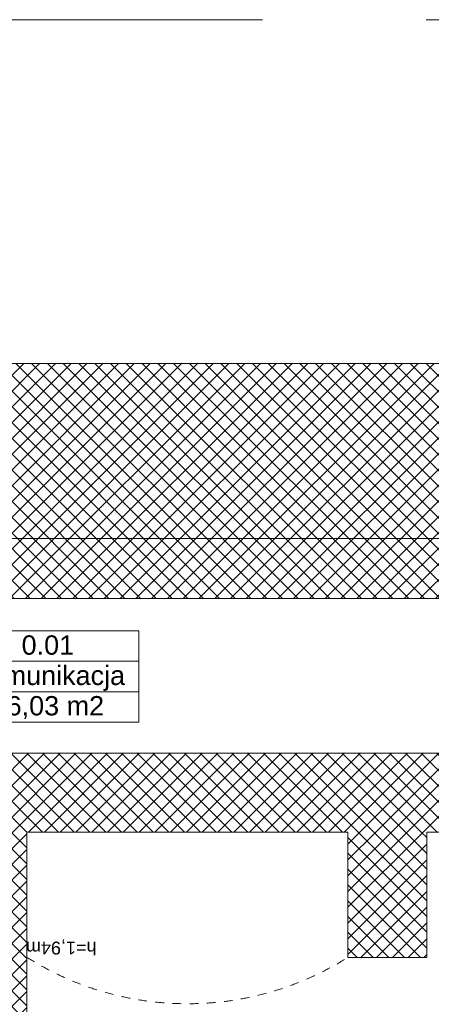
# Model space of a CAD drawing. Header units: millimetres. Extents: x 309006 to 595006, y -33000 to 67000.
# Tile 5 of 55: x 353777 to 356175, y 4451 to 10186. Entities that reach past the tile are written whole.
import ezdxf
from ezdxf.enums import TextEntityAlignment as Align

# ---------------------------------------------------------------- set-up
doc = ezdxf.new("R2010")
doc.units = ezdxf.units.MM
doc.header["$MEASUREMENT"] = 0
doc.linetypes.add('DASHED', pattern=[19.05, 12.7, -6.35])
doc.linetypes.add('Przerywana 1_100', pattern=[100, 50, -50])
for name, color, linetype, lineweight in [('Metryczki pomieszczeń ArchiCADa_Nr_pióra__6', 7, 'Continuous', 13), ('Opisy_Nr_pióra__120', 7, 'Continuous', 5), ('PU_opisy_wk', 3, 'Continuous', 25), ('Stropy_Nr_pióra__6', 7, 'Continuous', 13), ('Ściany_Nr_pióra__21', 7, 'Continuous', 50)]:
    doc.layers.add(name, color=color, linetype=linetype, lineweight=lineweight)
doc.layers.add('Opisy', color=7, linetype='Continuous')
doc.layers.add('Wymiary', color=7, linetype='Continuous')
doc.layers.add('Stropy_Nr_pióra__82', color=7, linetype='Continuous', lineweight=5, true_color=0x4b4b4b)
doc.layers.add('Ściany_Nr_pióra__102', color=7, linetype='Continuous', lineweight=5, true_color=0x8c8c8c)
doc.styles.add('GENERATED_STYLE_1', font='arial.ttf')
doc.styles.add('GENERATED_STYLE_2', font='arial.ttf')
doc.styles.add('GENERATED_STYLE_4', font='arial.ttf')
pattern_1 = [(135, (366601.16, -272436.916), (-45.961939, -45.961939), []), (225, (366601.16, -272436.916), (-45.961939, 45.961939), [])]

# ---------------------------------------------------------------- blocks, each defined once
blk = doc.blocks.new('Komunikacja_0.01_37', base_point=(277411.2, 6721.2))
at = {"layer": 'Metryczki pomieszczeń ArchiCADa_Nr_pióra__6', "linetype": 'Continuous'}
for p, q in [((276881.4, 6986.3), (277941.1, 6986.3)), ((276881.4, 6809.6), (276881.4, 6986.3)), ((277941.1, 6986.3), (277941.1, 6809.6)), ((277941.1, 6809.6), (276881.4, 6809.6)), ((276881.4, 6809.6), (277941.1, 6809.6)), ((276881.4, 6632.8), (276881.4, 6809.6)), ((277941.1, 6809.6), (277941.1, 6632.8)), ((277941.1, 6632.8), (276881.4, 6632.8)), ((276881.4, 6632.8), (277941.1, 6632.8)), ((276881.4, 6456), (276881.4, 6632.8)), ((277941.1, 6632.8), (277941.1, 6456)), ((277941.1, 6456), (276881.4, 6456))]:
    blk.add_line(p, q, dxfattribs=at)
at = {"layer": 'Metryczki pomieszczeń ArchiCADa_Nr_pióra__6'}
for tag, style, p in [('ROOM_NUMBER', 'GENERATED_STYLE_2', (277411.2, 6960.6)), ('ROOM_NAME', 'GENERATED_STYLE_2', (277411.2, 6783.8)), ('ROOM_AREA', 'GENERATED_STYLE_1', (277411.2, 6607.1))]:
    blk.add_attdef(tag, text='', height=112.5, dxfattribs=dict(at, style=style)).set_placement(p, align=Align.TOP_CENTER)

msp = doc.modelspace()

# ---------------------------------------------------------------- hatches: boundary and pattern name
at = {"layer": 'Ściany_Nr_pióra__102', "linetype": 'Continuous', "lineweight": 5}
h = msp.add_hatch(dxfattribs=at)
h.set_pattern_fill('Bloczki_betonowe', color=256, angle=90, style=0, pattern_type=2)
h.set_pattern_definition(pattern_1)
h.paths.add_polyline_path([(357389.1, 8184.2), (350849.1, 8184.2), (350849.1, 6814.2), (357389.1, 6814.2)])
h = msp.add_hatch(dxfattribs=at)
h.set_pattern_fill('Bloczki_betonowe', color=256, angle=90, style=0, pattern_type=2)
h.set_pattern_definition(pattern_1)
h.paths.add_polyline_path([(353676.3, 5454.2), (357019.1, 5454.2), (357019.1, 5914.2), (353249.1, 5914.2)])
h = msp.add_hatch(dxfattribs=at)
h.set_pattern_fill('Bloczki_betonowe', color=256, angle=90, style=0, pattern_type=2)
h.set_pattern_definition(pattern_1)
h.paths.add_polyline_path([(353219.1, 5454.2), (353219.1, 1864.2), (353819.1, 1864.2), (353819.1, 5454.2)])
h = msp.add_hatch(dxfattribs=at)
h.set_pattern_fill('Bloczki_betonowe', color=256, angle=90, style=0, pattern_type=2)
h.set_pattern_definition(pattern_1)
h.paths.add_polyline_path([(355689.1, 5454.2), (355689.1, 4724), (356149.1, 4724), (356149.1, 5454.2)])

# ---------------------------------------------------------------- linework, layer by layer
at = {"layer": 'Opisy', "color": 9, "linetype": 'Continuous', "lineweight": 5}
for p, q in [((357389.1, 6814.2), (350179.1, 6814.2)), ((353249.1, 5914.2), (358019.1, 5914.2)), ((353819.1, 5454.2), (353819.1, 1864.2)), ((355689.1, 5454.2), (353819.1, 5454.2)), ((358019.1, 5454.2), (356149.1, 5454.2))]:
    msp.add_line(p, q, dxfattribs=at)
at = {"layer": 'Opisy_Nr_pióra__120', "linetype": 'Continuous', "lineweight": 5}
msp.add_line((353618, 7164.2), (356804.1, 7164.2), dxfattribs=at)
at = {"layer": 'PU_opisy_wk', "linetype": 'DASHED', "lineweight": 5, "ltscale": 150}
msp.add_line((339000, 10186.2), (368382.9, 10186.2), dxfattribs=at)
at = {"layer": 'Stropy_Nr_pióra__82', "linetype": 'Przerywana 1_100', "lineweight": 5}
msp.add_arc((354754.1, 6207.9), 1753.9, 237.78573, 302.21427, dxfattribs=at)
at = {"layer": 'Wymiary', "color": 7, "linetype": 'Continuous', "lineweight": 5}
msp.add_line((353794.1, 8184.2), (362949.2, 8184.2), dxfattribs=at)
msp.add_line((353794.1, 8184.2), (362949.2, 8184.2), dxfattribs=at)
at = {"layer": 'Ściany_Nr_pióra__21', "linetype": 'Continuous', "lineweight": 5}
msp.add_line((355689.1, 4724), (356149.1, 4724), dxfattribs=at)
at = {"layer": 'Ściany_Nr_pióra__21', "linetype": 'Continuous', "lineweight": 5, "flags": 128}
for points in [[(356244.1, 8184.2), (350849.1, 8184.2)], [(350849.1, 6814.2), (357389.1, 6814.2)], [(357019.1, 5914.2), (353249.1, 5914.2)], [(353819.1, 1864.2), (353819.1, 5454.2)], [(353819.1, 5454.2), (355689.1, 5454.2)], [(355689.1, 5454.2), (355689.1, 4724)], [(356149.1, 5454.2), (357019.1, 5454.2)], [(356149.1, 4724), (356149.1, 5454.2)]]:
    msp.add_lwpolyline(points, dxfattribs=at)

# ---------------------------------------------------------------- block references
at = {"layer": 'Opisy', "linetype": 'Continuous'}
ref = msp.add_blockref('Komunikacja_0.01_37', (353941.3, 6360.3), dxfattribs=at)
ref.add_attrib('ROOM_NAME', 'Komunikacja', dxfattribs={"layer": 'Metryczki pomieszczeń ArchiCADa_Nr_pióra__6', "color": 7, "height": 112.5, "style": 'GENERATED_STYLE_2'}).set_placement((353941.3, 6423), align=Align.TOP_CENTER)
ref.add_attrib('ROOM_NUMBER', '0.01', dxfattribs={"layer": 'Metryczki pomieszczeń ArchiCADa_Nr_pióra__6', "color": 7, "height": 112.5, "style": 'GENERATED_STYLE_2'}).set_placement((353941.3, 6599.8), align=Align.TOP_CENTER)
ref.add_attrib('ROOM_AREA', '16,03 m2', dxfattribs={"layer": 'Metryczki pomieszczeń ArchiCADa_Nr_pióra__6', "color": 7, "height": 112.5, "style": 'GENERATED_STYLE_1'}).set_placement((353941.3, 6246.2), align=Align.TOP_CENTER)

# ---------------------------------------------------------------- texts
at = {"layer": 'Stropy_Nr_pióra__6', "linetype": 'Continuous', "lineweight": 5, "style": 'GENERATED_STYLE_4'}
msp.add_text('h=1,94m', height=75, rotation=180, dxfattribs=at).set_placement((354224.4, 4816))

doc.saveas('drawing.dxf')
